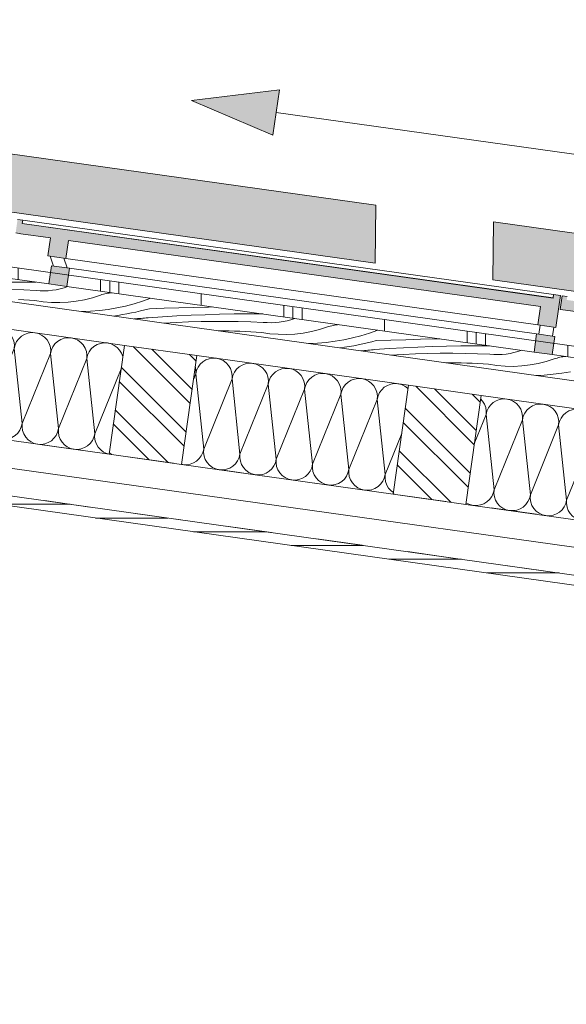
# Model space of a CAD drawing. Header units: metres. Extents: x 0 to 334, y 0 to 60.
# Tile 61 of 72: x 110.92 to 112.11, y 16.36 to 18.51. Entities that reach past the tile are written whole.
import ezdxf

# ---------------------------------------------------------------- set-up
doc = ezdxf.new("R2010")
doc.units = ezdxf.units.M
doc.header["$MEASUREMENT"] = 0
doc.linetypes.add('Strichlinie eng', pattern=[0.115, 0.075, -0.04])
for name, color, linetype in [('Neubau_0', 7, 'Continuous'), ('Neubau_24 Dachhaut', 7, 'Continuous'), ('Neubau_25 Dachsparren', 7, 'Continuous'), ('Neubau_70 Entwässerung_Regenwasser', 7, 'Continuous'), ('Neubau_90 Allgemein Beschriftung', 7, 'Continuous'), ('Neubau_@RL_500 Einrichtung', 7, 'Continuous')]:
    doc.layers.add(name, color=color, linetype=linetype)
pattern_1 = [(90, (111.53342, 12.92067), (-0.4, 0), []), (90, (111.51342, 12.92067), (-0.4, 0), []), (90, (111.49342, 12.92067), (-0.4, 0), []), (90, (111.71342, 13.92067), (-0.2, 0), [])]
pattern_2 = [(135, (111.51342, 12.92067), (0.053033, 0.053033), []), (135, (111.495744, 12.90299), (0.053033, 0.053033), [])]

# ---------------------------------------------------------------- blocks, each defined once
blk = doc.blocks.new('*X44', base_point=(111.5134, 12.9207))
at = {"layer": 'Neubau_24 Dachhaut', "color": 8, "linetype": 'Continuous', "lineweight": 9}
for p, q in [((110.6832, 17.8508), (110.6821, 17.8498)), ((110.6899, 17.8549), (110.6832, 17.8508)), ((110.6973, 17.8576), (110.6899, 17.8549)), ((110.705, 17.8588), (110.6973, 17.8576)), ((110.7128, 17.8585), (110.705, 17.8588)), ((110.7205, 17.8566), (110.7128, 17.8585)), ((110.7276, 17.8533), (110.7205, 17.8566)), ((110.7339, 17.8487), (110.7276, 17.8533)), ((110.7392, 17.8429), (110.7339, 17.8487)), ((110.7433, 17.8362), (110.7392, 17.8429)), ((110.7691, 17.8437), (110.7624, 17.8397)), ((110.7765, 17.8464), (110.7691, 17.8437)), ((110.7842, 17.8476), (110.7765, 17.8464)), ((110.7921, 17.8473), (110.7842, 17.8476)), ((110.7997, 17.8455), (110.7921, 17.8473)), ((110.8068, 17.8422), (110.7997, 17.8455)), ((110.8131, 17.8376), (110.8068, 17.8422)), ((110.746, 17.8289), (110.7433, 17.8362)), ((110.7472, 17.8211), (110.746, 17.8289)), ((110.7469, 17.8133), (110.7472, 17.8211)), ((110.7487, 17.8209), (110.7469, 17.8133)), ((110.752, 17.828), (110.7487, 17.8209)), ((110.7566, 17.8343), (110.752, 17.828)), ((110.7624, 17.8397), (110.7566, 17.8343)), ((110.8184, 17.8318), (110.8131, 17.8376)), ((110.8225, 17.8251), (110.8184, 17.8318)), ((110.8252, 17.8177), (110.8225, 17.8251)), ((110.8359, 17.8232), (110.8312, 17.8169)), ((110.8416, 17.8285), (110.8359, 17.8232)), ((110.8483, 17.8326), (110.8416, 17.8285)), ((110.8557, 17.8353), (110.8483, 17.8326)), ((110.8634, 17.8365), (110.8557, 17.8353)), ((110.8713, 17.8362), (110.8634, 17.8365)), ((110.8789, 17.8343), (110.8713, 17.8362)), ((110.886, 17.831), (110.8789, 17.8343)), ((110.8923, 17.8264), (110.886, 17.831)), ((110.8977, 17.8207), (110.8923, 17.8264)), ((110.9017, 17.814), (110.8977, 17.8207)), ((110.9276, 17.8215), (110.9209, 17.8174)), ((110.9349, 17.8242), (110.9276, 17.8215)), ((110.9427, 17.8254), (110.9349, 17.8242)), ((110.9505, 17.8251), (110.9427, 17.8254)), ((110.9581, 17.8232), (110.9505, 17.8251)), ((110.9652, 17.8199), (110.9581, 17.8232)), ((110.9716, 17.8153), (110.9652, 17.8199)), ((110.7469, 17.8133), (110.685, 17.6604)), ((110.7469, 17.8133), (110.7642, 17.6493)), ((110.8261, 17.8021), (110.7642, 17.6493)), ((110.8264, 17.81), (110.8252, 17.8177)), ((110.8261, 17.8021), (110.8264, 17.81)), ((110.8279, 17.8098), (110.8261, 17.8021)), ((110.8261, 17.8021), (110.8434, 17.6381)), ((110.8312, 17.8169), (110.8279, 17.8098)), ((110.9044, 17.8066), (110.9017, 17.814)), ((110.9056, 17.7988), (110.9044, 17.8066)), ((110.9053, 17.791), (110.9056, 17.7988)), ((110.9072, 17.7986), (110.9053, 17.791)), ((110.9105, 17.8057), (110.9072, 17.7986)), ((110.9151, 17.8121), (110.9105, 17.8057)), ((110.9209, 17.8174), (110.9151, 17.8121)), ((110.9769, 17.8095), (110.9716, 17.8153)), ((110.981, 17.8028), (110.9769, 17.8095)), ((110.9837, 17.7955), (110.981, 17.8028)), ((110.9943, 17.8009), (110.9897, 17.7946)), ((111.0001, 17.8063), (110.9943, 17.8009)), ((111.0068, 17.8103), (111.0001, 17.8063)), ((111.0141, 17.813), (111.0068, 17.8103)), ((111.0219, 17.8142), (111.0141, 17.813)), ((111.0297, 17.8139), (111.0219, 17.8142)), ((111.0373, 17.8121), (111.0297, 17.8139)), ((111.0445, 17.8088), (111.0373, 17.8121)), ((111.0508, 17.8042), (111.0445, 17.8088)), ((111.0561, 17.7984), (111.0508, 17.8042)), ((111.0602, 17.7917), (111.0561, 17.7984)), ((111.086, 17.7992), (111.0793, 17.7951)), ((111.0934, 17.8019), (111.086, 17.7992)), ((111.1011, 17.8031), (111.0934, 17.8019)), ((111.1089, 17.8028), (111.1011, 17.8031)), ((111.1166, 17.8009), (111.1089, 17.8028)), ((111.1237, 17.7976), (111.1166, 17.8009)), ((111.13, 17.793), (111.1237, 17.7976)), ((110.6723, 17.7801), (110.685, 17.6604)), ((110.9053, 17.791), (110.8434, 17.6381)), ((110.9053, 17.791), (110.9227, 17.627)), ((110.9845, 17.7799), (110.9227, 17.627)), ((110.9849, 17.7877), (110.9837, 17.7955)), ((110.9845, 17.7799), (110.9849, 17.7877)), ((110.9864, 17.7875), (110.9845, 17.7799)), ((110.9845, 17.7799), (111.0019, 17.6159)), ((110.9897, 17.7946), (110.9864, 17.7875)), ((111.0629, 17.7843), (111.0602, 17.7917)), ((111.0641, 17.7766), (111.0629, 17.7843)), ((111.0638, 17.7687), (111.0641, 17.7766)), ((111.0656, 17.7764), (111.0638, 17.7687)), ((111.0689, 17.7835), (111.0656, 17.7764)), ((111.0735, 17.7898), (111.0689, 17.7835)), ((111.0793, 17.7951), (111.0735, 17.7898)), ((111.1353, 17.7872), (111.13, 17.793)), ((111.1394, 17.7806), (111.1353, 17.7872)), ((111.1421, 17.7732), (111.1394, 17.7806)), ((111.0638, 17.7687), (111.0019, 17.6159)), ((111.0638, 17.7687), (111.0811, 17.6047)), ((111.1422, 17.7727), (111.1421, 17.7732)), ((111.1385, 17.7465), (111.0811, 17.6047)), ((110.6799, 17.6457), (110.6832, 17.6528)), ((110.6832, 17.6528), (110.685, 17.6604)), ((110.685, 17.6604), (110.6847, 17.6526)), ((110.6847, 17.6526), (110.6859, 17.6448)), ((110.7624, 17.6416), (110.7642, 17.6493)), ((110.7642, 17.6493), (110.7639, 17.6414)), ((110.6508, 17.6265), (110.6554, 17.6272)), ((110.6554, 17.6272), (110.6628, 17.6299)), ((110.6628, 17.6299), (110.6695, 17.634)), ((110.6695, 17.634), (110.6752, 17.6393)), ((110.6752, 17.6393), (110.6799, 17.6457)), ((110.6859, 17.6448), (110.6886, 17.6375)), ((110.6886, 17.6375), (110.6927, 17.6308)), ((110.6927, 17.6308), (110.698, 17.625)), ((110.7487, 17.6229), (110.7545, 17.6282)), ((110.7545, 17.6282), (110.7591, 17.6345)), ((110.7591, 17.6345), (110.7624, 17.6416)), ((110.7639, 17.6414), (110.7651, 17.6337)), ((110.7651, 17.6337), (110.7678, 17.6263)), ((110.7678, 17.6263), (110.7719, 17.6196)), ((110.8383, 17.6234), (110.8416, 17.6305)), ((110.8416, 17.6305), (110.8434, 17.6381)), ((110.8434, 17.6381), (110.8431, 17.6303)), ((110.8431, 17.6303), (110.8443, 17.6226)), ((110.9208, 17.6194), (110.9227, 17.627)), ((110.9227, 17.627), (110.9223, 17.6192)), ((110.698, 17.625), (110.7043, 17.6204)), ((110.7043, 17.6204), (110.7114, 17.6171)), ((110.7114, 17.6171), (110.719, 17.6152)), ((110.719, 17.6152), (110.7269, 17.6149)), ((110.7269, 17.6149), (110.7346, 17.6161)), ((110.7346, 17.6161), (110.742, 17.6188)), ((110.742, 17.6188), (110.7487, 17.6229)), ((110.7719, 17.6196), (110.7772, 17.6139)), ((110.7772, 17.6139), (110.7835, 17.6092)), ((110.7835, 17.6092), (110.7906, 17.6059)), ((110.7906, 17.6059), (110.7983, 17.6041)), ((110.8061, 17.6038), (110.8139, 17.605)), ((110.8139, 17.605), (110.8212, 17.6077)), ((110.8212, 17.6077), (110.8279, 17.6118)), ((110.8279, 17.6118), (110.8337, 17.6171)), ((110.8337, 17.6171), (110.8383, 17.6234)), ((110.8443, 17.6226), (110.847, 17.6152)), ((110.847, 17.6152), (110.8511, 17.6085)), ((110.8511, 17.6085), (110.8564, 17.6027)), ((110.9071, 17.6006), (110.9129, 17.6059)), ((110.9129, 17.6059), (110.9175, 17.6123)), ((110.9175, 17.6123), (110.9208, 17.6194)), ((110.9223, 17.6192), (110.9236, 17.6114)), ((110.9236, 17.6114), (110.9263, 17.6041)), ((110.9967, 17.6011), (111, 17.6082)), ((111, 17.6082), (111.0019, 17.6159)), ((111.0019, 17.6159), (111.0016, 17.608)), ((111.0016, 17.608), (111.0028, 17.6003)), ((111.0793, 17.5971), (111.0811, 17.6047)), ((111.0811, 17.6047), (111.0808, 17.5969)), ((110.7983, 17.6041), (110.8061, 17.6038)), ((110.8564, 17.6027), (110.8628, 17.5981)), ((110.8628, 17.5981), (110.8699, 17.5948)), ((110.8699, 17.5948), (110.8775, 17.593)), ((110.8775, 17.593), (110.8853, 17.5926)), ((110.8853, 17.5926), (110.8931, 17.5938)), ((110.8931, 17.5938), (110.9004, 17.5965)), ((110.9004, 17.5965), (110.9071, 17.6006)), ((110.9263, 17.6041), (110.9303, 17.5974)), ((110.9303, 17.5974), (110.9356, 17.5916)), ((110.9356, 17.5916), (110.942, 17.587)), ((110.942, 17.587), (110.9491, 17.5837)), ((110.9491, 17.5837), (110.9567, 17.5818)), ((110.9645, 17.5815), (110.9723, 17.5827)), ((110.9723, 17.5827), (110.9797, 17.5854)), ((110.9797, 17.5854), (110.9864, 17.5895)), ((110.9864, 17.5895), (110.9921, 17.5948)), ((110.9921, 17.5948), (110.9967, 17.6011)), ((111.0028, 17.6003), (111.0055, 17.5929)), ((111.0055, 17.5929), (111.0096, 17.5862)), ((111.0096, 17.5862), (111.0149, 17.5805)), ((111.0656, 17.5784), (111.0713, 17.5837)), ((111.0713, 17.5837), (111.076, 17.59)), ((111.076, 17.59), (111.0793, 17.5971)), ((111.0808, 17.5969), (111.082, 17.5892)), ((111.082, 17.5892), (111.0847, 17.5818)), ((110.9567, 17.5818), (110.9645, 17.5815)), ((111.0149, 17.5805), (111.0212, 17.5758)), ((111.0212, 17.5758), (111.0283, 17.5725)), ((111.0283, 17.5725), (111.0359, 17.5707)), ((111.0359, 17.5707), (111.0438, 17.5704)), ((111.0438, 17.5704), (111.0515, 17.5716)), ((111.0515, 17.5716), (111.0589, 17.5743)), ((111.0589, 17.5743), (111.0656, 17.5784)), ((111.0847, 17.5818), (111.0888, 17.5751)), ((111.0888, 17.5751), (111.0941, 17.5693)), ((111.0941, 17.5693), (111.1004, 17.5647)), ((111.1004, 17.5647), (111.1075, 17.5614)), ((111.1075, 17.5614), (111.1123, 17.5602))]:
    blk.add_line(p, q, dxfattribs=at)
blk = doc.blocks.new('*X45', base_point=(111.5134, 12.9207))
at = {"layer": 'Neubau_24 Dachhaut', "color": 8, "linetype": 'Continuous', "lineweight": 9}
for p, q in [((111.3112, 17.7564), (111.3066, 17.7501)), ((111.317, 17.7617), (111.3112, 17.7564)), ((111.3237, 17.7658), (111.317, 17.7617)), ((111.331, 17.7685), (111.3237, 17.7658)), ((111.3388, 17.7697), (111.331, 17.7685)), ((111.3466, 17.7694), (111.3388, 17.7697)), ((111.3542, 17.7675), (111.3466, 17.7694)), ((111.3613, 17.7642), (111.3542, 17.7675)), ((111.3677, 17.7596), (111.3613, 17.7642)), ((111.373, 17.7538), (111.3677, 17.7596)), ((111.4029, 17.7547), (111.3962, 17.7506)), ((111.4102, 17.7574), (111.4029, 17.7547)), ((111.418, 17.7586), (111.4102, 17.7574)), ((111.4258, 17.7583), (111.418, 17.7586)), ((111.4335, 17.7564), (111.4258, 17.7583)), ((111.4406, 17.7531), (111.4335, 17.7564)), ((111.3014, 17.7353), (111.297, 17.7243)), ((111.3018, 17.7432), (111.3006, 17.7504)), ((111.3014, 17.7353), (111.3018, 17.7432)), ((111.3033, 17.743), (111.3014, 17.7353)), ((111.3014, 17.7353), (111.3188, 17.5713)), ((111.3066, 17.7501), (111.3033, 17.743)), ((111.3771, 17.7472), (111.373, 17.7538)), ((111.3798, 17.7398), (111.3771, 17.7472)), ((111.381, 17.732), (111.3798, 17.7398)), ((111.3858, 17.7389), (111.3825, 17.7318)), ((111.3904, 17.7453), (111.3858, 17.7389)), ((111.3962, 17.7506), (111.3904, 17.7453)), ((111.4469, 17.7485), (111.4406, 17.7531)), ((111.4522, 17.7427), (111.4469, 17.7485)), ((111.4563, 17.736), (111.4522, 17.7427)), ((111.459, 17.7287), (111.4563, 17.736)), ((111.4696, 17.7341), (111.465, 17.7278)), ((111.4754, 17.7395), (111.4696, 17.7341)), ((111.4821, 17.7435), (111.4754, 17.7395)), ((111.4895, 17.7462), (111.4821, 17.7435)), ((111.4972, 17.7474), (111.4895, 17.7462)), ((111.5051, 17.7471), (111.4972, 17.7474)), ((111.5127, 17.7453), (111.5051, 17.7471)), ((111.5198, 17.742), (111.5127, 17.7453)), ((111.5261, 17.7373), (111.5198, 17.742)), ((111.5314, 17.7316), (111.5261, 17.7373)), ((111.5687, 17.7351), (111.5613, 17.7324)), ((111.5764, 17.7363), (111.5687, 17.7351)), ((111.5843, 17.736), (111.5764, 17.7363)), ((111.5919, 17.7341), (111.5843, 17.736)), ((111.599, 17.7308), (111.5919, 17.7341)), ((111.3807, 17.7242), (111.3188, 17.5713)), ((111.3807, 17.7242), (111.381, 17.732)), ((111.3825, 17.7318), (111.3807, 17.7242)), ((111.3807, 17.7242), (111.398, 17.5602)), ((111.4599, 17.7131), (111.398, 17.5602)), ((111.4602, 17.7209), (111.459, 17.7287)), ((111.4599, 17.7131), (111.4602, 17.7209)), ((111.4617, 17.7207), (111.4599, 17.7131)), ((111.4599, 17.7131), (111.4772, 17.5491)), ((111.465, 17.7278), (111.4617, 17.7207)), ((111.5355, 17.7249), (111.5314, 17.7316)), ((111.5382, 17.7175), (111.5355, 17.7249)), ((111.5394, 17.7098), (111.5382, 17.7175)), ((111.5442, 17.7167), (111.5409, 17.7096)), ((111.5489, 17.723), (111.5442, 17.7167)), ((111.5546, 17.7283), (111.5489, 17.723)), ((111.5613, 17.7324), (111.5546, 17.7283)), ((111.6053, 17.7262), (111.599, 17.7308)), ((111.6107, 17.7204), (111.6053, 17.7262)), ((111.6147, 17.7138), (111.6107, 17.7204)), ((111.6174, 17.7064), (111.6147, 17.7138)), ((111.6281, 17.7119), (111.6235, 17.7055)), ((111.6339, 17.7172), (111.6281, 17.7119)), ((111.6406, 17.7213), (111.6339, 17.7172)), ((111.6479, 17.724), (111.6406, 17.7213)), ((111.6557, 17.7252), (111.6479, 17.724)), ((111.6635, 17.7249), (111.6557, 17.7252)), ((111.6711, 17.723), (111.6635, 17.7249)), ((111.6782, 17.7197), (111.6711, 17.723)), ((111.6846, 17.7151), (111.6782, 17.7197)), ((111.6899, 17.7093), (111.6846, 17.7151)), ((111.7271, 17.7128), (111.7198, 17.7101)), ((111.7349, 17.714), (111.7271, 17.7128)), ((111.7427, 17.7137), (111.7349, 17.714)), ((111.7503, 17.7119), (111.7427, 17.7137)), ((111.7575, 17.7086), (111.7503, 17.7119)), ((111.5391, 17.7019), (111.4772, 17.5491)), ((111.5391, 17.7019), (111.5394, 17.7098)), ((111.5409, 17.7096), (111.5391, 17.7019)), ((111.5391, 17.7019), (111.5564, 17.5379)), ((111.6183, 17.6908), (111.5564, 17.5379)), ((111.6186, 17.6986), (111.6174, 17.7064)), ((111.6183, 17.6908), (111.6186, 17.6986)), ((111.6202, 17.6984), (111.6183, 17.6908)), ((111.6183, 17.6908), (111.6357, 17.5268)), ((111.6235, 17.7055), (111.6202, 17.6984)), ((111.694, 17.7026), (111.6899, 17.7093)), ((111.6967, 17.6953), (111.694, 17.7026)), ((111.6979, 17.6875), (111.6967, 17.6953)), ((111.7027, 17.6944), (111.6994, 17.6873)), ((111.7073, 17.7007), (111.7027, 17.6944)), ((111.7131, 17.7061), (111.7073, 17.7007)), ((111.7198, 17.7101), (111.7131, 17.7061)), ((111.7638, 17.7039), (111.7575, 17.7086)), ((111.7648, 17.7028), (111.7638, 17.7039)), ((111.6975, 17.6797), (111.6357, 17.5268)), ((111.6975, 17.6797), (111.6979, 17.6875)), ((111.6994, 17.6873), (111.6975, 17.6797)), ((111.6975, 17.6797), (111.7149, 17.5157)), ((111.7511, 17.6051), (111.7149, 17.5157)), ((111.3136, 17.5566), (111.3169, 17.5637)), ((111.3169, 17.5637), (111.3188, 17.5713)), ((111.3188, 17.5713), (111.3184, 17.5635)), ((111.3184, 17.5635), (111.3197, 17.5557)), ((111.2892, 17.5382), (111.2965, 17.5409)), ((111.2965, 17.5409), (111.3032, 17.545)), ((111.3032, 17.545), (111.309, 17.5503)), ((111.309, 17.5503), (111.3136, 17.5566)), ((111.3197, 17.5557), (111.3224, 17.5484)), ((111.3224, 17.5484), (111.3264, 17.5417)), ((111.3264, 17.5417), (111.3317, 17.5359)), ((111.3882, 17.5391), (111.3929, 17.5455)), ((111.3929, 17.5455), (111.3961, 17.5526)), ((111.3961, 17.5526), (111.398, 17.5602)), ((111.398, 17.5602), (111.3977, 17.5524)), ((111.3977, 17.5524), (111.3989, 17.5446)), ((111.3989, 17.5446), (111.4016, 17.5373)), ((111.4721, 17.5343), (111.4754, 17.5414)), ((111.4754, 17.5414), (111.4772, 17.5491)), ((111.4772, 17.5491), (111.4769, 17.5412)), ((111.4769, 17.5412), (111.4781, 17.5335)), ((111.2708, 17.538), (111.2736, 17.5373)), ((111.2736, 17.5373), (111.2814, 17.537)), ((111.2814, 17.537), (111.2892, 17.5382)), ((111.3317, 17.5359), (111.3381, 17.5313)), ((111.3381, 17.5313), (111.3452, 17.528)), ((111.3452, 17.528), (111.3528, 17.5262)), ((111.3528, 17.5262), (111.3607, 17.5258)), ((111.3607, 17.5258), (111.3684, 17.527)), ((111.3684, 17.527), (111.3758, 17.5297)), ((111.3758, 17.5297), (111.3825, 17.5338)), ((111.3825, 17.5338), (111.3882, 17.5391)), ((111.4016, 17.5373), (111.4057, 17.5306)), ((111.4057, 17.5306), (111.411, 17.5248)), ((111.411, 17.5248), (111.4173, 17.5202)), ((111.4173, 17.5202), (111.4244, 17.5169)), ((111.4476, 17.5159), (111.455, 17.5186)), ((111.455, 17.5186), (111.4617, 17.5227)), ((111.4617, 17.5227), (111.4674, 17.528)), ((111.4674, 17.528), (111.4721, 17.5343)), ((111.4781, 17.5335), (111.4808, 17.5261)), ((111.4808, 17.5261), (111.4849, 17.5194)), ((111.4849, 17.5194), (111.4902, 17.5137)), ((111.5467, 17.5169), (111.5513, 17.5232)), ((111.5513, 17.5232), (111.5546, 17.5303)), ((111.5546, 17.5303), (111.5564, 17.5379)), ((111.5564, 17.5379), (111.5561, 17.5301)), ((111.5561, 17.5301), (111.5573, 17.5223)), ((111.5573, 17.5223), (111.56, 17.515)), ((111.6305, 17.5121), (111.6338, 17.5192)), ((111.6338, 17.5192), (111.6357, 17.5268)), ((111.6357, 17.5268), (111.6353, 17.519)), ((111.6353, 17.519), (111.6365, 17.5112)), ((111.4244, 17.5169), (111.432, 17.515)), ((111.432, 17.515), (111.4399, 17.5147)), ((111.4399, 17.5147), (111.4476, 17.5159)), ((111.4902, 17.5137), (111.4965, 17.509)), ((111.4965, 17.509), (111.5036, 17.5057)), ((111.5036, 17.5057), (111.5113, 17.5039)), ((111.5113, 17.5039), (111.5191, 17.5036)), ((111.5191, 17.5036), (111.5268, 17.5048)), ((111.5268, 17.5048), (111.5342, 17.5075)), ((111.5342, 17.5075), (111.5409, 17.5116)), ((111.5409, 17.5116), (111.5467, 17.5169)), ((111.56, 17.515), (111.5641, 17.5083)), ((111.5641, 17.5083), (111.5694, 17.5025)), ((111.5694, 17.5025), (111.5757, 17.4979)), ((111.5757, 17.4979), (111.5829, 17.4946)), ((111.6134, 17.4963), (111.6201, 17.5004)), ((111.6201, 17.5004), (111.6259, 17.5057)), ((111.6259, 17.5057), (111.6305, 17.5121)), ((111.6365, 17.5112), (111.6392, 17.5039)), ((111.6392, 17.5039), (111.6433, 17.4972)), ((111.6433, 17.4972), (111.6486, 17.4914)), ((111.7051, 17.4946), (111.7097, 17.5009)), ((111.7097, 17.5009), (111.713, 17.508)), ((111.713, 17.508), (111.7149, 17.5157)), ((111.7149, 17.5157), (111.7146, 17.5078)), ((111.7146, 17.5078), (111.7158, 17.5001)), ((111.7158, 17.5001), (111.7185, 17.4927)), ((111.5829, 17.4946), (111.5905, 17.4928)), ((111.5905, 17.4928), (111.5983, 17.4924)), ((111.5983, 17.4924), (111.6061, 17.4936)), ((111.6061, 17.4936), (111.6134, 17.4963)), ((111.6486, 17.4914), (111.655, 17.4868)), ((111.655, 17.4868), (111.6621, 17.4835)), ((111.6621, 17.4835), (111.6697, 17.4816)), ((111.6697, 17.4816), (111.6775, 17.4813)), ((111.6775, 17.4813), (111.6853, 17.4825)), ((111.6853, 17.4825), (111.6926, 17.4852)), ((111.6926, 17.4852), (111.6993, 17.4893)), ((111.6993, 17.4893), (111.7051, 17.4946)), ((111.7185, 17.4927), (111.7225, 17.486)), ((111.7225, 17.486), (111.7279, 17.4803)), ((111.7279, 17.4803), (111.733, 17.4765))]:
    blk.add_line(p, q, dxfattribs=at)
blk = doc.blocks.new('*X46', base_point=(111.5134, 12.9207))
at = {"layer": 'Neubau_24 Dachhaut', "color": 8, "linetype": 'Continuous', "lineweight": 9}
for p, q in [((111.9275, 17.6759), (111.9233, 17.6806)), ((111.9316, 17.6692), (111.9275, 17.6759)), ((111.9343, 17.6619), (111.9316, 17.6692)), ((111.9507, 17.6726), (111.945, 17.6673)), ((111.9574, 17.6767), (111.9507, 17.6726)), ((111.9648, 17.6794), (111.9574, 17.6767)), ((111.9725, 17.6806), (111.9648, 17.6794)), ((111.9804, 17.6803), (111.9725, 17.6806)), ((111.988, 17.6785), (111.9804, 17.6803)), ((111.9951, 17.6752), (111.988, 17.6785)), ((112.0014, 17.6705), (111.9951, 17.6752)), ((112.0068, 17.6648), (112.0014, 17.6705)), ((112.0518, 17.6695), (112.044, 17.6683)), ((112.0596, 17.6692), (112.0518, 17.6695)), ((112.0672, 17.6673), (112.0596, 17.6692)), ((111.9355, 17.6541), (111.9343, 17.6619)), ((111.9352, 17.6463), (111.9355, 17.6541)), ((111.9371, 17.6539), (111.9352, 17.6463)), ((111.9403, 17.661), (111.9371, 17.6539)), ((111.945, 17.6673), (111.9403, 17.661)), ((112.0108, 17.6581), (112.0068, 17.6648)), ((112.0135, 17.6507), (112.0108, 17.6581)), ((112.0147, 17.643), (112.0135, 17.6507)), ((112.0196, 17.6499), (112.0163, 17.6428)), ((112.0242, 17.6562), (112.0196, 17.6499)), ((112.03, 17.6615), (112.0242, 17.6562)), ((112.0367, 17.6656), (112.03, 17.6615)), ((112.044, 17.6683), (112.0367, 17.6656)), ((112.0743, 17.664), (112.0672, 17.6673)), ((112.0807, 17.6594), (112.0743, 17.664)), ((112.086, 17.6536), (112.0807, 17.6594)), ((112.0901, 17.6469), (112.086, 17.6536)), ((112.1092, 17.6504), (112.1034, 17.6451)), ((112.1159, 17.6545), (112.1092, 17.6504)), ((112.1232, 17.6572), (112.1159, 17.6545)), ((112.131, 17.6584), (112.1232, 17.6572)), ((112.1388, 17.658), (112.131, 17.6584)), ((112.1464, 17.6562), (112.1388, 17.658)), ((112.1536, 17.6529), (112.1464, 17.6562)), ((112.1599, 17.6483), (112.1536, 17.6529)), ((112.1652, 17.6425), (112.1599, 17.6483)), ((112.2102, 17.6472), (112.2025, 17.646)), ((112.218, 17.6469), (112.2102, 17.6472)), ((111.9352, 17.6463), (111.9095, 17.5828)), ((111.9352, 17.6463), (111.9525, 17.4823)), ((112.0144, 17.6351), (111.9525, 17.4823)), ((112.0144, 17.6351), (112.0147, 17.643)), ((112.0163, 17.6428), (112.0144, 17.6351)), ((112.0144, 17.6351), (112.0318, 17.4711)), ((112.0928, 17.6396), (112.0901, 17.6469)), ((112.094, 17.6318), (112.0928, 17.6396)), ((112.0936, 17.624), (112.094, 17.6318)), ((112.0955, 17.6316), (112.0936, 17.624)), ((112.0988, 17.6387), (112.0955, 17.6316)), ((112.1034, 17.6451), (112.0988, 17.6387)), ((112.1693, 17.6358), (112.1652, 17.6425)), ((112.172, 17.6285), (112.1693, 17.6358)), ((112.1732, 17.6207), (112.172, 17.6285)), ((112.178, 17.6276), (112.1747, 17.6205)), ((112.1826, 17.6339), (112.178, 17.6276)), ((112.1884, 17.6392), (112.1826, 17.6339)), ((112.1951, 17.6433), (112.1884, 17.6392)), ((112.2025, 17.646), (112.1951, 17.6433)), ((112.2257, 17.6451), (112.218, 17.6469)), ((112.2328, 17.6418), (112.2257, 17.6451)), ((112.2391, 17.6371), (112.2328, 17.6418)), ((112.2444, 17.6314), (112.2391, 17.6371)), ((112.2485, 17.6247), (112.2444, 17.6314)), ((112.2676, 17.6281), (112.2619, 17.6228)), ((112.2743, 17.6322), (112.2676, 17.6281)), ((112.2817, 17.6349), (112.2743, 17.6322)), ((112.2894, 17.6361), (112.2817, 17.6349)), ((112.2973, 17.6358), (112.2894, 17.6361)), ((112.3049, 17.6339), (112.2973, 17.6358)), ((112.312, 17.6306), (112.3049, 17.6339)), ((112.3183, 17.626), (112.312, 17.6306)), ((112.3236, 17.6202), (112.3183, 17.626)), ((112.0936, 17.624), (112.0318, 17.4711)), ((112.0936, 17.624), (112.111, 17.46)), ((112.1729, 17.6129), (112.111, 17.46)), ((112.1729, 17.6129), (112.1732, 17.6207)), ((112.1747, 17.6205), (112.1729, 17.6129)), ((112.1729, 17.6129), (112.1902, 17.4489)), ((112.2512, 17.6173), (112.2485, 17.6247)), ((112.2524, 17.6096), (112.2512, 17.6173)), ((112.2521, 17.6017), (112.2524, 17.6096)), ((112.2539, 17.6094), (112.2521, 17.6017)), ((112.2572, 17.6165), (112.2539, 17.6094)), ((112.2619, 17.6228), (112.2572, 17.6165)), ((112.3277, 17.6135), (112.3236, 17.6202)), ((112.3304, 17.6062), (112.3277, 17.6135)), ((112.3316, 17.5984), (112.3304, 17.6062)), ((112.3365, 17.6053), (112.3332, 17.5982)), ((112.3411, 17.6117), (112.3365, 17.6053)), ((112.3468, 17.617), (112.3411, 17.6117)), ((112.3535, 17.6211), (112.3468, 17.617)), ((112.3609, 17.6238), (112.3535, 17.6211)), ((112.3687, 17.625), (112.3609, 17.6238)), ((112.3765, 17.6246), (112.3687, 17.625)), ((112.3841, 17.6228), (112.3765, 17.6246)), ((112.3859, 17.622), (112.3841, 17.6228)), ((112.2521, 17.6017), (112.1902, 17.4489)), ((112.2521, 17.6017), (112.2694, 17.4377)), ((112.3313, 17.5906), (112.2694, 17.4377)), ((112.3313, 17.5906), (112.3316, 17.5984)), ((112.3332, 17.5982), (112.3313, 17.5906)), ((112.3313, 17.5906), (112.3487, 17.4266)), ((111.9507, 17.4746), (111.9525, 17.4823)), ((111.9525, 17.4823), (111.9522, 17.4744)), ((111.8915, 17.4542), (111.8926, 17.4534)), ((111.9303, 17.4518), (111.937, 17.4559)), ((111.937, 17.4559), (111.9428, 17.4612)), ((111.9428, 17.4612), (111.9474, 17.4675)), ((111.9474, 17.4675), (111.9507, 17.4746)), ((111.9522, 17.4744), (111.9534, 17.4667)), ((111.9534, 17.4667), (111.9561, 17.4593)), ((111.9561, 17.4593), (111.9602, 17.4526)), ((112.022, 17.4501), (112.0266, 17.4564)), ((112.0266, 17.4564), (112.0299, 17.4635)), ((112.0299, 17.4635), (112.0318, 17.4711)), ((112.0318, 17.4711), (112.0314, 17.4633)), ((112.0314, 17.4633), (112.0327, 17.4555)), ((112.0327, 17.4555), (112.0354, 17.4482)), ((112.1091, 17.4524), (112.111, 17.46)), ((112.111, 17.46), (112.1107, 17.4522)), ((112.3637, 17.4637), (112.3487, 17.4266)), ((111.8926, 17.4534), (111.8997, 17.4501)), ((111.8997, 17.4501), (111.9074, 17.4482)), ((111.9074, 17.4482), (111.9152, 17.4479)), ((111.9152, 17.4479), (111.923, 17.4491)), ((111.923, 17.4491), (111.9303, 17.4518)), ((111.9602, 17.4526), (111.9655, 17.4469)), ((111.9655, 17.4469), (111.9719, 17.4422)), ((111.9719, 17.4422), (111.979, 17.4389)), ((111.979, 17.4389), (111.9866, 17.4371)), ((111.9866, 17.4371), (111.9944, 17.4368)), ((111.9944, 17.4368), (112.0022, 17.438)), ((112.0022, 17.438), (112.0095, 17.4407)), ((112.0095, 17.4407), (112.0162, 17.4447)), ((112.0162, 17.4447), (112.022, 17.4501)), ((112.0354, 17.4482), (112.0394, 17.4415)), ((112.0394, 17.4415), (112.0447, 17.4357)), ((112.0447, 17.4357), (112.0511, 17.4311)), ((112.0888, 17.4295), (112.0955, 17.4336)), ((112.0955, 17.4336), (112.1012, 17.4389)), ((112.1012, 17.4389), (112.1058, 17.4453)), ((112.1058, 17.4453), (112.1091, 17.4524)), ((112.1107, 17.4522), (112.1119, 17.4444)), ((112.1119, 17.4444), (112.1146, 17.437)), ((112.1146, 17.437), (112.1187, 17.4304)), ((112.1804, 17.4278), (112.1851, 17.4341)), ((112.1851, 17.4341), (112.1884, 17.4412)), ((112.1884, 17.4412), (112.1902, 17.4489)), ((112.1902, 17.4489), (112.1899, 17.441)), ((112.1899, 17.441), (112.1911, 17.4333)), ((112.1911, 17.4333), (112.1938, 17.4259)), ((112.2676, 17.4301), (112.2694, 17.4377)), ((112.2694, 17.4377), (112.2691, 17.4299)), ((112.0511, 17.4311), (112.0582, 17.4278)), ((112.0582, 17.4278), (112.0658, 17.4259)), ((112.0658, 17.4259), (112.0736, 17.4256)), ((112.0736, 17.4256), (112.0814, 17.4268)), ((112.0814, 17.4268), (112.0888, 17.4295)), ((112.1187, 17.4304), (112.124, 17.4246)), ((112.124, 17.4246), (112.1303, 17.42)), ((112.1303, 17.42), (112.1374, 17.4167)), ((112.1374, 17.4167), (112.145, 17.4148)), ((112.145, 17.4148), (112.1529, 17.4145)), ((112.1529, 17.4145), (112.1606, 17.4157)), ((112.1606, 17.4157), (112.168, 17.4184)), ((112.168, 17.4184), (112.1747, 17.4225)), ((112.1747, 17.4225), (112.1804, 17.4278)), ((112.1938, 17.4259), (112.1979, 17.4192)), ((112.1979, 17.4192), (112.2032, 17.4135)), ((112.2032, 17.4135), (112.2095, 17.4088)), ((112.2472, 17.4073), (112.2539, 17.4113)), ((112.2539, 17.4113), (112.2597, 17.4167)), ((112.2597, 17.4167), (112.2643, 17.423)), ((112.2643, 17.423), (112.2676, 17.4301)), ((112.2691, 17.4299), (112.2703, 17.4221)), ((112.2703, 17.4221), (112.273, 17.4148)), ((112.273, 17.4148), (112.2771, 17.4081)), ((112.3389, 17.4055), (112.3435, 17.4119)), ((112.3435, 17.4119), (112.3468, 17.419)), ((112.3468, 17.419), (112.3487, 17.4266)), ((112.3487, 17.4266), (112.3483, 17.4188)), ((112.3483, 17.4188), (112.3495, 17.411)), ((112.3495, 17.411), (112.3522, 17.4036)), ((112.2095, 17.4088), (112.2166, 17.4055)), ((112.2166, 17.4055), (112.2243, 17.4037)), ((112.2243, 17.4037), (112.2321, 17.4034)), ((112.2321, 17.4034), (112.2398, 17.4046)), ((112.2398, 17.4046), (112.2472, 17.4073)), ((112.2771, 17.4081), (112.2824, 17.4023)), ((112.2824, 17.4023), (112.2887, 17.3977)), ((112.2887, 17.3977), (112.2959, 17.3944)), ((112.2959, 17.3944), (112.3035, 17.3925)), ((112.3035, 17.3925), (112.3113, 17.3922)), ((112.3113, 17.3922), (112.3191, 17.3934)), ((112.3191, 17.3934), (112.3264, 17.3961)), ((112.3264, 17.3961), (112.3331, 17.4002)), ((112.3331, 17.4002), (112.3389, 17.4055)), ((112.3522, 17.4036), (112.3547, 17.3997))]:
    blk.add_line(p, q, dxfattribs=at)
blk = doc.blocks.new('*X58', base_point=(111.5134, 12.9207))
at = {"layer": 'Neubau_24 Dachhaut', "color": 8, "linetype": 'Continuous', "lineweight": 9}
for p, q in [((110.8899, 17.9357), (110.9212, 17.9359)), ((110.9212, 17.9359), (110.9525, 17.9359)), ((110.8992, 17.9192), (110.9263, 17.9185)), ((110.9263, 17.9185), (110.9534, 17.9174)), ((110.9534, 17.9174), (110.9622, 17.9168)), ((110.9622, 17.9168), (110.971, 17.9166)), ((110.971, 17.9166), (110.9797, 17.9169)), ((110.9797, 17.9169), (110.9885, 17.9178)), ((110.9885, 17.9178), (110.9972, 17.9191)), ((110.9972, 17.9191), (111.0058, 17.9209)), ((111.0058, 17.9209), (111.0143, 17.9232)), ((111.0143, 17.9232), (111.0226, 17.926)), ((111.0764, 17.9017), (111.0937, 17.9073)), ((111.0937, 17.9073), (111.0968, 17.9083)), ((111.0968, 17.9083), (111.0999, 17.9092)), ((111.0999, 17.9092), (111.103, 17.91)), ((111.103, 17.91), (111.1062, 17.9107)), ((111.1062, 17.9107), (111.1094, 17.9113)), ((111.1094, 17.9113), (111.1126, 17.9118)), ((111.1126, 17.9118), (111.1158, 17.9122)), ((111.1158, 17.9122), (111.119, 17.9125)), ((110.9146, 17.8975), (110.9265, 17.8969)), ((110.9265, 17.8969), (110.9384, 17.8962)), ((110.9384, 17.8962), (110.9503, 17.8953)), ((110.9503, 17.8953), (110.9683, 17.8927)), ((110.9683, 17.8927), (110.9864, 17.8913)), ((110.9864, 17.8913), (111.0046, 17.891)), ((111.0046, 17.891), (111.0228, 17.8919)), ((111.0228, 17.8919), (111.0408, 17.894)), ((111.0408, 17.894), (111.0587, 17.8973)), ((111.0587, 17.8973), (111.0764, 17.9017)), ((111.1669, 17.8883), (111.1483, 17.8833)), ((111.1853, 17.894), (111.1669, 17.8883)), ((111.2035, 17.9006), (111.1853, 17.894)), ((111.072, 17.872), (111.0528, 17.8713)), ((111.0913, 17.8736), (111.072, 17.872)), ((111.1104, 17.876), (111.0913, 17.8736)), ((111.1294, 17.8792), (111.1104, 17.876)), ((111.1314, 17.8631), (111.1214, 17.8616)), ((111.1483, 17.8833), (111.1294, 17.8792)), ((111.1413, 17.8647), (111.1314, 17.8631)), ((111.1512, 17.8664), (111.1413, 17.8647)), ((111.1611, 17.8684), (111.1512, 17.8664)), ((111.1709, 17.8704), (111.1611, 17.8684)), ((111.1807, 17.8727), (111.1709, 17.8704)), ((111.1905, 17.8751), (111.1807, 17.8727)), ((111.2003, 17.8777), (111.1905, 17.8751)), ((111.2003, 17.8777), (111.2325, 17.8786)), ((111.2325, 17.8786), (111.2648, 17.8795)), ((111.2599, 17.8619), (111.2912, 17.8634)), ((111.2648, 17.8795), (111.297, 17.8804)), ((111.2912, 17.8634), (111.3224, 17.8646)), ((111.297, 17.8804), (111.3293, 17.8812)), ((111.3224, 17.8646), (111.3537, 17.8656)), ((111.3293, 17.8812), (111.3391, 17.8815)), ((111.3537, 17.8656), (111.385, 17.8661)), ((111.385, 17.8661), (111.4163, 17.8664)), ((111.4163, 17.8664), (111.4476, 17.8663)), ((111.1669, 17.8552), (111.1707, 17.8556)), ((111.1707, 17.8556), (111.1745, 17.8559)), ((111.1745, 17.8559), (111.1783, 17.8562)), ((111.1783, 17.8562), (111.1822, 17.8565)), ((111.1822, 17.8565), (111.186, 17.8568)), ((111.186, 17.8568), (111.1898, 17.8571)), ((111.1898, 17.8571), (111.1936, 17.8574)), ((111.1936, 17.8574), (111.1975, 17.8577)), ((111.1975, 17.8577), (111.2287, 17.86)), ((111.2287, 17.86), (111.2599, 17.8619)), ((111.2318, 17.8461), (111.2589, 17.8476)), ((111.2589, 17.8476), (111.2859, 17.8488)), ((111.2859, 17.8488), (111.313, 17.8495)), ((111.313, 17.8495), (111.3401, 17.8499)), ((111.3401, 17.8499), (111.3672, 17.85)), ((111.3672, 17.85), (111.3943, 17.8496)), ((111.3943, 17.8496), (111.4214, 17.8489)), ((111.4214, 17.8489), (111.4485, 17.8478)), ((111.4485, 17.8478), (111.4573, 17.8472)), ((111.4573, 17.8472), (111.4661, 17.847)), ((111.4661, 17.847), (111.4749, 17.8473)), ((111.4749, 17.8473), (111.4836, 17.8482)), ((111.4836, 17.8482), (111.4923, 17.8495)), ((111.4923, 17.8495), (111.5009, 17.8513)), ((111.5009, 17.8513), (111.5094, 17.8536)), ((111.5094, 17.8536), (111.5178, 17.8564)), ((111.5982, 17.8405), (111.6013, 17.8412)), ((111.6013, 17.8412), (111.6045, 17.8418)), ((111.6045, 17.8418), (111.6077, 17.8422)), ((111.6077, 17.8422), (111.6109, 17.8426)), ((111.6109, 17.8426), (111.6141, 17.8429)), ((111.3503, 17.8295), (111.3622, 17.8294)), ((111.3622, 17.8294), (111.3741, 17.8292)), ((111.3741, 17.8292), (111.386, 17.8289)), ((111.386, 17.8289), (111.3979, 17.8285)), ((111.3979, 17.8285), (111.4098, 17.8279)), ((111.4098, 17.8279), (111.4217, 17.8273)), ((111.4217, 17.8273), (111.4335, 17.8266)), ((111.4335, 17.8266), (111.4454, 17.8258)), ((111.4454, 17.8258), (111.4634, 17.8231)), ((111.4634, 17.8231), (111.4816, 17.8217)), ((111.4816, 17.8217), (111.4997, 17.8214)), ((111.4997, 17.8214), (111.5179, 17.8223)), ((111.5179, 17.8223), (111.536, 17.8244)), ((111.536, 17.8244), (111.5539, 17.8277)), ((111.5539, 17.8277), (111.5715, 17.8321)), ((111.5715, 17.8321), (111.5888, 17.8377)), ((111.5888, 17.8377), (111.5919, 17.8387)), ((111.5919, 17.8387), (111.595, 17.8396)), ((111.595, 17.8396), (111.5982, 17.8405)), ((111.6805, 17.8244), (111.6621, 17.8187)), ((111.6986, 17.831), (111.6805, 17.8244)), ((111.5672, 17.8024), (111.5479, 17.8017)), ((111.5864, 17.804), (111.5672, 17.8024)), ((111.6055, 17.8064), (111.5864, 17.804)), ((111.6246, 17.8096), (111.6055, 17.8064)), ((111.6434, 17.8137), (111.6246, 17.8096)), ((111.6621, 17.8187), (111.6434, 17.8137)), ((111.6562, 17.7988), (111.6463, 17.7968)), ((111.6661, 17.8008), (111.6562, 17.7988)), ((111.6759, 17.8031), (111.6661, 17.8008)), ((111.6857, 17.8055), (111.6759, 17.8031)), ((111.6954, 17.8081), (111.6857, 17.8055)), ((111.6954, 17.8081), (111.7276, 17.809)), ((111.7276, 17.809), (111.7599, 17.8099)), ((111.7599, 17.8099), (111.7922, 17.8108)), ((111.7922, 17.8108), (111.8244, 17.8117)), ((111.8244, 17.8117), (111.8343, 17.8119)), ((111.6265, 17.7935), (111.6165, 17.792)), ((111.6364, 17.7951), (111.6265, 17.7935)), ((111.6463, 17.7968), (111.6364, 17.7951)), ((111.662, 17.7857), (111.6658, 17.786)), ((111.6658, 17.786), (111.6696, 17.7863)), ((111.6696, 17.7863), (111.6735, 17.7866)), ((111.6735, 17.7866), (111.6773, 17.7869)), ((111.6773, 17.7869), (111.6811, 17.7873)), ((111.6811, 17.7873), (111.6849, 17.7876)), ((111.6849, 17.7876), (111.6888, 17.7879)), ((111.6888, 17.7879), (111.6926, 17.7882)), ((111.6926, 17.7882), (111.7238, 17.7904)), ((111.7238, 17.7904), (111.755, 17.7923)), ((111.7269, 17.7765), (111.754, 17.778)), ((111.754, 17.778), (111.7811, 17.7792)), ((111.755, 17.7923), (111.7863, 17.7938)), ((111.7811, 17.7792), (111.8082, 17.7799)), ((111.7863, 17.7938), (111.8176, 17.7951)), ((111.8082, 17.7799), (111.8353, 17.7803)), ((111.8176, 17.7951), (111.8489, 17.796)), ((111.8353, 17.7803), (111.8624, 17.7804)), ((111.8489, 17.796), (111.8802, 17.7965)), ((111.8624, 17.7804), (111.8895, 17.78)), ((111.8802, 17.7965), (111.9114, 17.7968)), ((111.8895, 17.78), (111.9166, 17.7793)), ((111.9114, 17.7968), (111.9427, 17.7967)), ((111.9166, 17.7793), (111.9437, 17.7782)), ((111.9437, 17.7782), (111.9524, 17.7776)), ((111.9524, 17.7776), (111.9612, 17.7774)), ((111.9612, 17.7774), (111.97, 17.7778)), ((111.97, 17.7778), (111.9788, 17.7786)), ((111.9788, 17.7786), (111.9875, 17.7799)), ((111.9875, 17.7799), (111.9961, 17.7817)), ((111.9961, 17.7817), (112.0046, 17.784)), ((112.0046, 17.784), (112.0129, 17.7868)), ((111.8454, 17.7599), (111.8573, 17.7598)), ((111.8573, 17.7598), (111.8692, 17.7596)), ((111.8692, 17.7596), (111.8811, 17.7593)), ((111.8811, 17.7593), (111.893, 17.7589)), ((111.893, 17.7589), (111.9049, 17.7584)), ((111.9049, 17.7584), (111.9168, 17.7577)), ((111.9168, 17.7577), (111.9287, 17.757)), ((111.9287, 17.757), (111.9405, 17.7562)), ((111.9405, 17.7562), (111.9586, 17.7535)), ((112.013, 17.7527), (112.0311, 17.7548)), ((112.0311, 17.7548), (112.049, 17.7581)), ((112.049, 17.7581), (112.0667, 17.7625)), ((112.0667, 17.7625), (112.084, 17.7681)), ((112.084, 17.7681), (112.087, 17.7691)), ((112.087, 17.7691), (112.0902, 17.77)), ((112.0902, 17.77), (112.0933, 17.7709)), ((112.0933, 17.7709), (112.0964, 17.7716)), ((112.0964, 17.7716), (112.0996, 17.7722)), ((112.0996, 17.7722), (112.1028, 17.7727)), ((112.1028, 17.7727), (112.106, 17.773)), ((112.106, 17.773), (112.1093, 17.7733)), ((111.9586, 17.7535), (111.9767, 17.7521)), ((111.9767, 17.7521), (111.9949, 17.7518)), ((111.9949, 17.7518), (112.013, 17.7527)), ((112.0815, 17.7344), (112.0623, 17.7328)), ((112.1007, 17.7368), (112.0815, 17.7344)), ((112.1197, 17.7401), (112.1007, 17.7368)), ((112.0623, 17.7328), (112.043, 17.7321))]:
    blk.add_line(p, q, dxfattribs=at)

msp = doc.modelspace()

# ---------------------------------------------------------------- hatches: boundary and pattern name
at = {"layer": 'Neubau_0', "linetype": 'Continuous', "lineweight": 18, "true_color": 0x738fa8}
for points in [[(108.8112, 18.3819), (108.8126, 18.5085), (111.6946, 18.1035), (111.6933, 17.9768)], [(111.9498, 17.9408), (111.9511, 18.0675), (114.8331, 17.6624), (114.8318, 17.5357)]]:
    msp.add_hatch(color=153, dxfattribs=at).paths.add_polyline_path(points)
at = {"layer": 'Neubau_24 Dachhaut', "linetype": 'Continuous', "lineweight": 0, "true_color": 0x000000}
h = msp.add_hatch(dxfattribs=at)
h.set_pattern_fill('Metall_Zinkblech_0001', color=18, style=0, pattern_type=2)
h.set_pattern_definition(pattern_1)
h.paths.add_polyline_path([(110.8911, 17.9445), (110.9808, 17.9319), (110.9843, 17.9566), (110.8946, 17.9692)])
h = msp.add_hatch(dxfattribs=at)
h.set_pattern_fill('Metall_Zinkblech_0001', color=18, style=0, pattern_type=2)
h.set_pattern_definition(pattern_1)
h.paths.add_polyline_path([(111.0239, 17.9511), (111.0204, 17.9263), (112.0398, 17.783), (112.0433, 17.8078)])
at = {"layer": 'Neubau_24 Dachhaut', "linetype": 'Continuous', "lineweight": 9}
h = msp.add_hatch(dxfattribs=at)
h.set_pattern_fill('Holzwerkstoff_Sperrholz__D2', color=8, style=0, pattern_type=2)
h.set_pattern_definition([(0, (111.513422, 12.92067), (0, 0.03), [])])
h.paths.add_polyline_path([(108.1847, 17.828), (118.5397, 16.3727), (118.5397, 16.3949), (108.1847, 17.8502)])
at = {"layer": 'Neubau_24 Dachhaut', "linetype": 'Continuous', "lineweight": 0, "true_color": 0x000000}
h = msp.add_hatch(dxfattribs=at)
h.set_pattern_fill('Metall_Zinkblech_0001', color=18, style=0, pattern_type=2)
h.set_pattern_definition(pattern_1)
h.paths.add_polyline_path([(112.0794, 17.7775), (112.1691, 17.7649), (112.1726, 17.7896), (112.0829, 17.8022)])
at = {"layer": 'Neubau_25 Dachsparren', "linetype": 'Continuous', "lineweight": 0, "true_color": 0x000000}
h = msp.add_hatch(dxfattribs=at)
h.set_pattern_fill('Metall_Stahl_0001', color=18, style=0, pattern_type=2)
h.set_pattern_definition(pattern_2)
h.paths.add_polyline_path([(111.2707, 17.5377), (111.3041, 17.7754), (111.1457, 17.7976), (111.1123, 17.56)])
h = msp.add_hatch(dxfattribs=at)
h.set_pattern_fill('Metall_Stahl_0001', color=18, style=0, pattern_type=2)
h.set_pattern_definition(pattern_2)
h.paths.add_polyline_path([(111.8909, 17.4505), (111.9243, 17.6882), (111.7659, 17.7105), (111.7325, 17.4728)])
at = {"layer": 'Neubau_90 Allgemein Beschriftung', "linetype": 'Continuous', "lineweight": 0, "true_color": 0x000000}
msp.add_hatch(color=18, dxfattribs=at).paths.add_polyline_path([(111.2922, 18.332), (111.4701, 18.2565), (111.484, 18.3555)])
at = {"layer": 'Neubau_@RL_500 Einrichtung', "linetype": 'Continuous', "lineweight": 0, "true_color": 0x272727}
for points in [[(110.9085, 18.043), (110.9198, 18.0414), (110.924, 18.0711), (110.9126, 18.0727)], [(112.0785, 17.8786), (112.0816, 17.9009), (110.923, 18.0637), (110.9198, 18.0414)], [(111.0183, 17.9872), (111.0238, 18.0268), (110.9842, 18.0324), (110.9786, 17.9928)], [(111.0204, 17.9263), (111.026, 17.9659), (110.9863, 17.9715), (110.9808, 17.9319)], [(112.0933, 17.8765), (112.0975, 17.9062), (112.0826, 17.9083), (112.0785, 17.8786)], [(112.0968, 17.876), (112.1082, 17.8744), (112.1123, 17.9041), (112.101, 17.9057)], [(113.2668, 17.7116), (113.2699, 17.7339), (112.1113, 17.8967), (112.1082, 17.8744)], [(112.0877, 17.8369), (112.0933, 17.8765), (112.0537, 17.8821), (112.0481, 17.8425)], [(112.0794, 17.7775), (112.085, 17.8171), (112.0454, 17.8227), (112.0398, 17.783)]]:
    msp.add_hatch(color=250, dxfattribs=at).paths.add_polyline_path(points)

# ---------------------------------------------------------------- linework, layer by layer
at = {"layer": 'Neubau_0', "color": 7, "linetype": 'Continuous', "lineweight": 9, "flags": 128}
for points in [[(108.8112, 18.3819), (108.8126, 18.5085), (111.6946, 18.1035), (111.6933, 17.9768)], [(111.9498, 17.9408), (111.9511, 18.0675), (114.8331, 17.6624), (114.8318, 17.5357)]]:
    msp.add_lwpolyline(points, close=True, dxfattribs=at)
at = {"layer": 'Neubau_24 Dachhaut', "color": 7, "linetype": 'Continuous', "lineweight": 13}
for p, q in [((107.9297, 18.3859), (119.0417, 16.8242)), ((107.9297, 18.3102), (119.0417, 16.7485)), ((108.1847, 17.9108), (118.5397, 16.4555)), ((108.1847, 17.8502), (118.5397, 16.3949)), ((108.1847, 17.828), (118.5397, 16.3727))]:
    msp.add_line(p, q, dxfattribs=at)
at = {"layer": 'Neubau_24 Dachhaut', "color": 7, "linetype": 'Continuous', "lineweight": 13, "flags": 128}
for points in [[(107.9297, 18.3607), (109.7925, 18.0989), (109.8321, 18.0933), (110.8515, 17.9501), (110.8911, 17.9445), (110.9808, 17.9319), (111.0204, 17.9263), (112.0398, 17.783), (112.0794, 17.7775), (112.1691, 17.7649), (112.2087, 17.7593), (113.2281, 17.616), (113.2677, 17.6105), (113.3574, 17.5979), (113.397, 17.5923), (114.4164, 17.449), (114.456, 17.4435), (114.5457, 17.4309)], [(108.0447, 18.2334), (108.2031, 18.2112), (108.6649, 18.1463), (108.8233, 18.124), (109.2851, 18.0591), (109.4435, 18.0368), (109.9053, 17.972), (110.0637, 17.9497), (110.5255, 17.8848), (110.6839, 17.8625), (111.1457, 17.7976), (111.3041, 17.7754), (111.7659, 17.7105), (111.9243, 17.6882), (112.3861, 17.6233), (112.5445, 17.601), (113.0063, 17.5361), (113.1647, 17.5139), (113.6265, 17.449), (113.7849, 17.4267), (114.2467, 17.3618), (114.4051, 17.3395), (114.8669, 17.2746)], [(108.0113, 17.9958), (108.1697, 17.9735), (108.1847, 17.9714), (108.6315, 17.9086), (108.7899, 17.8863), (109.2517, 17.8215), (109.4101, 17.7992), (109.8719, 17.7343), (110.0303, 17.712), (110.4921, 17.6471), (110.6505, 17.6249), (111.1123, 17.56), (111.2707, 17.5377), (111.7325, 17.4728), (111.8909, 17.4505), (112.3527, 17.3856), (112.5111, 17.3634), (112.9729, 17.2985), (113.1313, 17.2762), (113.5931, 17.2113), (113.7515, 17.189), (114.2133, 17.1241), (114.3717, 17.1019), (114.8335, 17.037)]]:
    msp.add_lwpolyline(points, dxfattribs=at)
at = {"layer": 'Neubau_25 Dachsparren', "color": 7, "linetype": 'Continuous', "lineweight": 9}
for p, q in [((111.1457, 17.7976), (111.1123, 17.56)), ((111.3041, 17.7754), (111.2707, 17.5377)), ((111.7659, 17.7105), (111.7325, 17.4728)), ((111.9243, 17.6882), (111.8909, 17.4505))]:
    msp.add_line(p, q, dxfattribs=at)
at = {"layer": 'Neubau_70 Entwässerung_Regenwasser', "color": 7, "linetype": 'Strichlinie eng', "lineweight": 13}
msp.add_lwpolyline([(107.3911, 18.0829), (118.7947, 16.4803), (118.7947, 16.3591), (107.3909, 17.9618)], close=True, dxfattribs=at)
at = {"layer": 'Neubau_90 Allgemein Beschriftung', "color": 7, "linetype": 'Continuous', "lineweight": 9}
for p, q in [((111.2922, 18.332), (111.484, 18.3555)), ((111.484, 18.3555), (111.4701, 18.2565)), ((111.2922, 18.332), (111.4701, 18.2565)), ((114.263, 17.9144), (111.477, 18.306))]:
    msp.add_line(p, q, dxfattribs=at)
at = {"layer": 'Neubau_@RL_500 Einrichtung', "color": 253, "linetype": 'Continuous', "lineweight": 13, "true_color": 0x9f9f9f}
for p, q in [((110.9126, 18.0727), (110.924, 18.0711)), ((110.924, 18.0711), (110.923, 18.0637)), ((112.0816, 17.901), (110.923, 18.0638)), ((110.923, 18.0637), (112.0816, 17.9009)), ((110.924, 18.0711), (112.0826, 17.9083)), ((110.9842, 18.0324), (110.9786, 17.9928)), ((111.0238, 18.0268), (111.0183, 17.9872)), ((111.0238, 18.0268), (112.0537, 17.8821)), ((110.9786, 17.9928), (111.0183, 17.9872)), ((110.9911, 17.9708), (110.9834, 17.9921)), ((110.9863, 17.9715), (110.9808, 17.9319)), ((110.9863, 17.9715), (111.026, 17.9659)), ((111.0135, 17.9879), (111.0212, 17.9666)), ((111.0183, 17.9872), (112.0481, 17.8425)), ((111.026, 17.9659), (111.0204, 17.9263)), ((111.026, 17.9659), (112.0454, 17.8227)), ((112.0826, 17.9083), (112.0816, 17.9009)), ((112.0826, 17.9083), (112.0975, 17.9062)), ((112.101, 17.9057), (112.0968, 17.876)), ((112.101, 17.9057), (112.1123, 17.9041)), ((112.0537, 17.8821), (112.0481, 17.8425)), ((112.0481, 17.8425), (112.0877, 17.8369)), ((112.0503, 17.822), (112.0531, 17.8418)), ((112.0454, 17.8227), (112.0398, 17.783)), ((112.0454, 17.8227), (112.085, 17.8171)), ((112.0828, 17.8376), (112.08, 17.8178)), ((112.085, 17.8171), (112.0794, 17.7775))]:
    msp.add_line(p, q, dxfattribs=at)
at = {"layer": 'Neubau_@RL_500 Einrichtung', "color": 253, "linetype": 'Continuous', "lineweight": 13, "true_color": 0x9f9f9f, "flags": 128}
for points in [[(110.9085, 18.043), (110.9198, 18.0414), (110.9842, 18.0324)], [(112.0975, 17.9062), (112.0933, 17.8765), (112.0877, 17.8369)], [(112.0968, 17.876), (112.1082, 17.8744), (112.1725, 17.8654)]]:
    msp.add_lwpolyline(points, dxfattribs=at)

# ---------------------------------------------------------------- block references
at = {"layer": 'Neubau_24 Dachhaut', "lineweight": 0}
for name in ['*X58', '*X44', '*X45', '*X46']:
    msp.add_blockref(name, (111.5134, 12.9207), dxfattribs=at)

doc.saveas('drawing.dxf')
